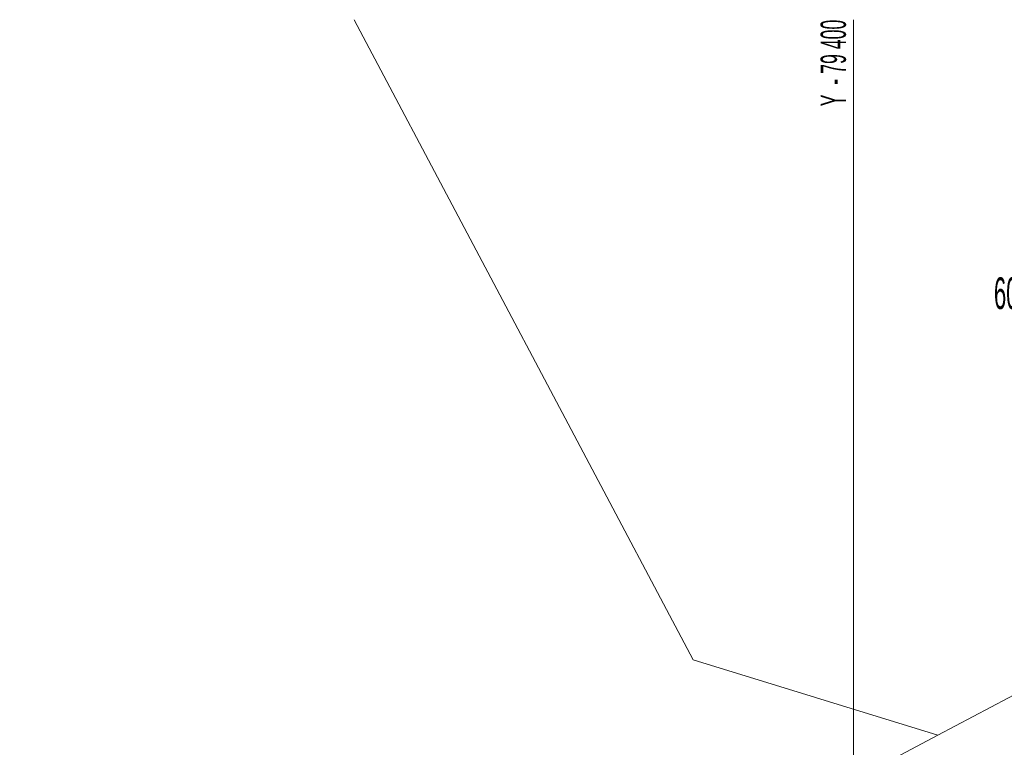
# Model space of a CAD drawing. Extents: x 79271 to 79617, y -3659238 to -3658956.
# Tile 20 of 29: x 79354 to 79408, y -3658996 to -3658956. Entities that reach past the tile are written whole.
import ezdxf
from ezdxf.enums import TextEntityAlignment as Align
from ezdxf.lldxf.tags import DXFTag

# ---------------------------------------------------------------- set-up
doc = ezdxf.new("R2010")
doc.units = 0
for name, color, linetype in [('ERF_LINES', 7, 'Continuous'), ('ERF_TEXT', 7, 'Continuous'), ('GRID', 7, 'Continuous')]:
    doc.layers.add(name, color=color, linetype=linetype)
doc.styles.add('Arial', font='arial.ttf', dxfattribs={"height": 1})
tags = doc.linetypes.add('DOTTED500', pattern=[1.2, 0.7, -0.5]).pattern_tags.tags
tags[6:7] = [DXFTag(74, 4), DXFTag(75, 0), DXFTag(340, '0'), DXFTag(46, 0.0), DXFTag(50, 0.0), DXFTag(44, 0.0), DXFTag(45, 0.0)]
tags[4:5] = [DXFTag(74, 4), DXFTag(75, 0), DXFTag(340, '0'), DXFTag(46, 0.0), DXFTag(50, 0.0), DXFTag(44, 0.0), DXFTag(45, 0.0)]

msp = doc.modelspace()

# ---------------------------------------------------------------- linework, layer by layer
at = {"layer": 'ERF_LINES', "color": 9, "linetype": 'DOTTED500', "lineweight": 9, "transparency": 33554687}
for p, q in [((79391.135, -3658991.649), (79372.408, -3658956.285)), ((79404.653, -3658995.806), (79479.287, -3658956.285)), ((79391.135, -3658991.649), (79404.652, -3658995.806)), ((79348.976, -3659025.289), (79404.653, -3658995.806))]:
    msp.add_line(p, q, dxfattribs=at)
at = {"layer": 'GRID', "color": 142, "linetype": 'Continuous', "lineweight": 9, "transparency": 33554687}
msp.add_line((79400, -3659238.285), (79400, -3658956.285), dxfattribs=at)

# ---------------------------------------------------------------- texts
at = {"layer": 'ERF_TEXT', "color": 18, "transparency": 33554687, "style": 'Arial', "width": 0.5}
msp.add_text('60853', height=1.7509, dxfattribs=at).set_placement((79409.454, -3658972.793, 44.5), align=Align.BOTTOM_CENTER)
at = {"layer": 'GRID', "color": 8, "transparency": 33554687, "style": 'Arial', "width": 0.5}
msp.add_text('Y  - 79 400', height=1.4, rotation=90, dxfattribs=at).set_placement((79400, -3658956.285, 44.5), align=Align.BOTTOM_RIGHT)

doc.saveas('drawing.dxf')
